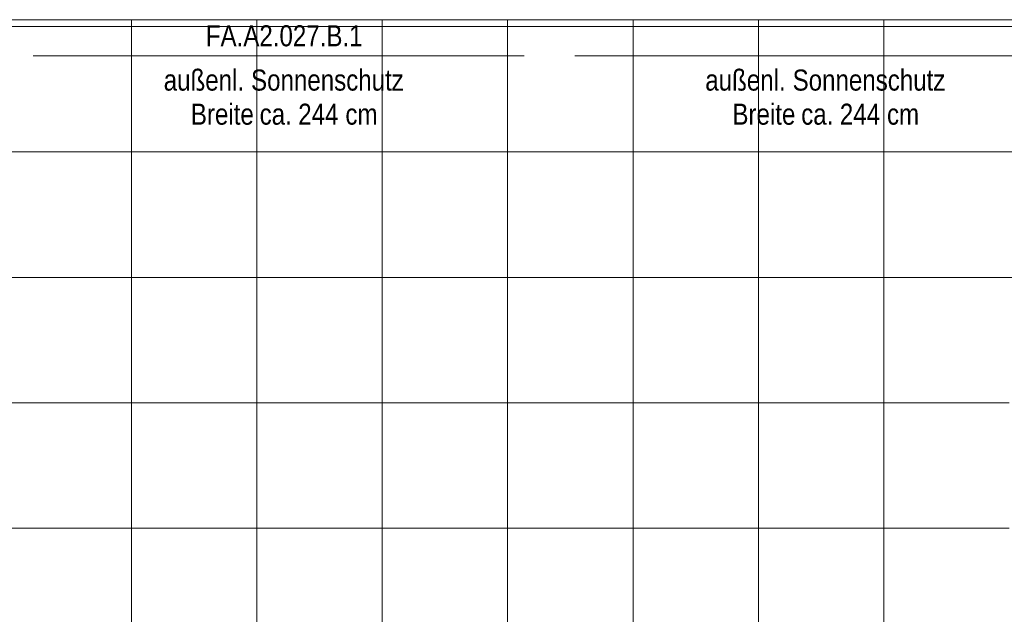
# Model space of a CAD drawing. Extents: x -620 to 300, y 62 to 1112.
# Tile 98 of 235: x -233 to -139, y 316 to 373. Entities that reach past the tile are written whole.
import ezdxf

# ---------------------------------------------------------------- set-up
doc = ezdxf.new("R2010")
doc.units = 0
doc.layers.get('0').update_dxf_attribs({"lineweight": 13})
for name, color, linetype, lineweight, true_color in [('30 -33 Aussenwände- 7 Fassade_ Elemente', 7, 'Continuous', 9, 0x00aacc), ('60- 61 allgemeine Ausstattung- 4 Terrassen', 9, 'Continuous', 9, 0x808080), ('70 -72 Beschriftung- 1 Beschriftung allgemein', 7, 'Continuous', 9, 0xff6633)]:
    doc.layers.add(name, color=color, linetype=linetype, lineweight=lineweight, true_color=true_color)
doc.styles.get("Standard").update_dxf_attribs({"font": 'ARIALN.TTF'})

# ---------------------------------------------------------------- blocks, each defined once
blk = doc.blocks.new('Referenz-A06CPVE6L0')
at = {"layer": '30 -33 Aussenwände- 7 Fassade_ Elemente', "color": 0, "linetype": 'Continuous', "ltscale": 0.13}
blk.add_line((-289.179, 372.513), (-126.979, 372.513), dxfattribs=at)
at = {"layer": '60- 61 allgemeine Ausstattung- 4 Terrassen', "color": 0}
for p, q in [((-222.166, 372.513), (-222.166, 214.053)), ((-210.166, 372.513), (-210.166, 214.053)), ((-198.166, 372.513), (-198.166, 214.053)), ((-186.166, 372.513), (-186.166, 214.053)), ((-174.166, 372.513), (-174.166, 214.053)), ((-162.166, 372.513), (-162.166, 214.053)), ((-150.166, 372.513), (-150.166, 214.053)), ((27.481, 371.853), (-286.144, 371.853)), ((27.481, 359.853), (-286.144, 359.853)), ((27.481, 347.853), (-286.144, 347.853)), ((-138.159, 335.853), (-286.144, 335.853)), ((-138.159, 323.853), (-286.144, 323.853))]:
    blk.add_line(p, q, dxfattribs=at)
at = {"layer": '70 -72 Beschriftung- 1 Beschriftung allgemein', "color": 0, "linetype": 'Continuous', "ltscale": 0.13}
for p, q in [((-231.579, 369.042), (-184.579, 369.042)), ((-179.741, 369.042), (-132.741, 369.042))]:
    blk.add_line(p, q, dxfattribs=at)
at = {"layer": '70 -72 Beschriftung- 1 Beschriftung allgemein', "color": 0, "linetype": 'Continuous', "ltscale": 0.13, "char_height": 2.01377, "attachment_point": 1}
for s, insert in [('{\\fArial Narrow;FA.A2.027.B.1}', (-215.057, 371.98)), ('{\\fArial Narrow;außenl.}', (-219.087, 367.742)), ('{\\fArial Narrow;Sonnenschutz}', (-210.727, 367.742)), ('{\\fArial Narrow;außenl.}', (-167.249, 367.742)), ('{\\fArial Narrow;Sonnenschutz}', (-158.889, 367.742)), ('{\\fArial Narrow;Breite}', (-216.49, 364.48)), ('{\\fArial Narrow;ca.}', (-209.904, 364.48)), ('{\\fArial Narrow;244}', (-206.209, 364.48)), ('{\\fArial Narrow;cm}', (-201.694, 364.48)), ('{\\fArial Narrow;Breite}', (-164.652, 364.48)), ('{\\fArial Narrow;ca.}', (-158.066, 364.48)), ('{\\fArial Narrow;244}', (-154.371, 364.48)), ('{\\fArial Narrow;cm}', (-149.856, 364.48))]:
    blk.add_mtext(s, dxfattribs=dict(at, insert=insert))

msp = doc.modelspace()

# ---------------------------------------------------------------- block references
at = {"color": 8, "lineweight": 13, "ltscale": 0.13, "true_color": 0x808080}
msp.add_blockref('Referenz-A06CPVE6L0', (0, 0), dxfattribs=at)

doc.saveas('drawing.dxf')
